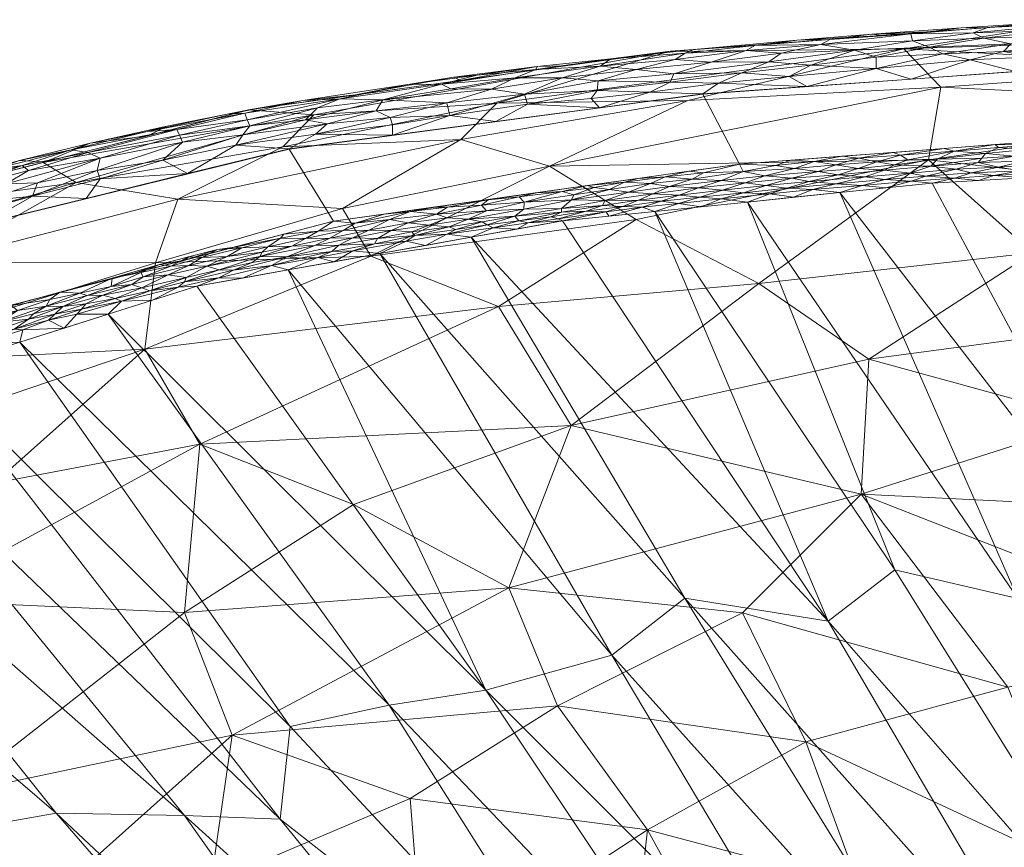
# Model space of a CAD drawing. Header units: millimetres. Extents: x -250 to 250, y 0 to 441.
# Tile 27 of 68: x -182 to -117, y 385 to 439. Entities that reach past the tile are written whole.
import ezdxf

# ---------------------------------------------------------------- set-up
doc = ezdxf.new("R2010")
doc.units = ezdxf.units.MM
doc.layers.add('A-GENM', color=13, linetype='Continuous')

# ---------------------------------------------------------------- blocks, each defined once
blk = doc.blocks.new('MODEL_CCAS0304-1000410R0 - MODEL_CCAS0304-1000410R0-442511-Preview')
at = {"layer": 'A-GENM', "lineweight": 9}
mesh = blk.add_polyface(dxfattribs=at)
corners = [(247.041, -340.465), (245.155, -170.232), (243.255, 0), (-243.255, 0), (-245.155, -170.232), (-247.041, -340.465), (-244.65, -367.738), (-234.646, -393.214), (-215.309, -412.573), (-190.53, -424.203), (-163.936, -430.701), (-136.798, -434.314), (-109.49, -436.282), (-82.131, -437.287), (-54.756, -437.735), (-27.378, -437.883), (0, -437.899), (27.378, -437.883), (54.756, -437.735), (82.131, -437.286), (109.49, -436.282), (136.798, -434.315), (163.936, -430.701), (190.53, -424.203), (215.309, -412.573), (234.646, -393.214), (244.65, -367.738), (0, -433.448), (-26.897, -433.424), (-53.793, -433.267), (-80.686, -432.8), (-107.562, -431.759), (-134.382, -429.72), (-161.015, -425.962), (-187.046, -419.183), (-211.097, -407.125), (-229.567, -387.571), (-239.116, -362.435), (-241.416, -335.641), (-241.195, -311.845), (-240.963, -288.05), (-240.73, -264.256), (-240.498, -240.461), (-240.266, -216.667), (-240.033, -192.872), (-239.801, -169.078), (-239.568, -145.283), (-236.366, -134.013), (-227.955, -125.859), (-216.627, -122.868), (-144.418, -122.842), (-72.209, -122.842), (0, -122.842), (72.209, -122.842), (144.418, -122.842), (216.627, -122.868), (227.955, -125.859), (236.367, -134.013), (239.568, -145.283), (239.801, -169.078), (240.033, -192.872), (240.266, -216.667), (240.498, -240.461), (240.73, -264.256), (240.963, -288.05), (241.195, -311.845), (241.416, -335.641), (239.116, -362.435), (229.566, -387.571), (211.097, -407.125), (187.046, -419.183), (161.015, -425.962), (134.382, -429.72), (107.562, -431.759), (80.686, -432.8), (53.793, -433.267), (26.897, -433.424)]
mesh.append_faces([[corners[k] for k in face] for face in [(47, 3, 46), (50, 3, 49), (57, 2, 56), (61, 1, 60), (34, 10, 33), (70, 23, 69)]], dxfattribs={"vtx0": -1, "vtx1": -1})
mesh.append_faces([[corners[k] for k in face] for face in [(3, 47, 48), (4, 45, 46, 3), (5, 40, 41, 4), (4, 41, 42), (4, 44, 45), (2, 57, 58), (58, 1, 2), (0, 66, 67, 26), (26, 67, 68, 25), (11, 32, 33, 10), (35, 8, 9), (15, 28, 29, 14), (28, 15, 16, 27), (25, 68, 69), (17, 75, 76, 16), (16, 76, 27), (75, 17, 18)]], dxfattribs={"vtx0": -1, "vtx2": -1})
mesh.append_faces([[corners[k] for k in face] for face in [(5, 38, 39, 40), (2, 53, 54, 55), (1, 58, 59, 60), (1, 61, 62, 63), (0, 64, 65, 66), (69, 23, 24, 25)]], dxfattribs={"vtx0": -1, "vtx3": -1})
mesh.append_faces([[corners[k] for k in face] for face in [(51, 52, 3, 50), (48, 49, 3), (43, 44, 4, 42), (55, 56, 2), (11, 12, 32), (29, 30, 14)]], dxfattribs={"vtx1": -1, "vtx2": -1})
mesh.append_faces([[corners[k] for k in face] for face in [(2, 3, 52, 53), (37, 38, 5, 6), (0, 1, 63, 64), (6, 7, 36, 37), (35, 36, 7, 8), (34, 35, 9, 10), (12, 13, 31, 32), (30, 31, 13, 14), (70, 71, 22, 23), (71, 72, 21, 22), (72, 73, 20, 21), (73, 74, 19, 20), (18, 19, 74, 75)]], dxfattribs={"vtx1": -1, "vtx3": -1})
mesh = blk.add_polyface(dxfattribs=at)
corners = [(237.577, -353.833, -1.267), (213.857, -341.338, -37.133), (237.141, -359.89, -1.226), (214.856, -332.291, -37.804), (238.449, -341.719, -1.349), (215.621, -326.326, -37.482), (238.013, -347.776, -1.308), (200.308, -370.391, -36.946), (225.693, -387.765, -1.039), (204.997, -362.822, -37.719), (170.792, -386.97, -40.301), (179.219, -387.108, -36.201), (154.429, -363.829, -72.466), (208.364, -357.778, -37.098), (213.579, -355.075, -32.519), (186.136, -336.838, -72.466), (186.769, -385.774, -33.436), (203.703, -408.154, -1.014), (198.161, -377.319, -33.329), (221.859, -392.49, -1.023), (191.13, -323.589, -72.466), (164.519, -386.714, -43.165), (187.407, -416.201, -1.05), (193.216, -414.366, -1.036), (231.431, -377.252, -1.098), (157.584, -362.224, -72.466), (188.633, -330.214, -72.466), (214.717, -349.453, -33.4), (235.238, -365.677, -1.183), (182.055, -342.622, -72.466), (216.471, -320.238, -36.572), (238.885, -335.663, -1.39), (238.827, -329.696, -1.394), (163.869, -392.812, -36.553), (181.598, -418.036, -1.065), (198.459, -411.26, -1.025), (189.631, -380.289, -36.822), (160.739, -360.619, -72.466), (208.946, -405.047, -1.003), (214.189, -401.941, -0.992), (233.334, -371.465, -1.14), (177.974, -348.405, -72.466), (229.528, -383.04, -1.055), (172.512, -352.907, -72.466), (167.049, -357.41, -72.466), (218.024, -397.216, -1.008), (175.789, -419.87, -1.08), (157.358, -394.2, -37.106)]
mesh.append_faces([[corners[k] for k in face] for face in [(0, 1, 2), (8, 7, 19), (15, 27, 26), (29, 13, 15), (35, 10, 23), (25, 16, 37), (28, 14, 40), (44, 18, 43), (4, 3, 6), (37, 36, 44), (24, 9, 42)]], dxfattribs={"vtx0": -1, "vtx1": -1})
mesh.append_faces([[corners[k] for k in face] for face in [(3, 4, 5), (7, 8, 9), (10, 11, 12), (13, 14, 15), (16, 11, 17), (18, 19, 7), (1, 3, 20), (9, 24, 13), (0, 3, 1), (16, 25, 11), (1, 27, 2), (27, 1, 26), (14, 28, 27), (13, 29, 9), (21, 23, 10), (10, 35, 11), (36, 37, 16), (16, 38, 36), (14, 13, 40), (7, 9, 41), (44, 36, 18), (18, 7, 43), (36, 45, 18), (22, 21, 33), (15, 14, 27)]], dxfattribs={"vtx0": -1, "vtx1": -1, "vtx2": -1})
mesh.append_faces([[corners[k] for k in face] for face in [(3, 0, 6), (21, 22, 23), (30, 31, 32), (33, 34, 22), (16, 17, 38), (36, 38, 39), (9, 8, 42), (36, 39, 45)]], dxfattribs={"vtx0": -1, "vtx2": -1})
mesh.append_faces([[corners[k] for k in face] for face in [(20, 26, 1), (28, 2, 27), (35, 17, 11), (29, 41, 9), (41, 43, 7), (45, 19, 18), (4, 31, 5), (46, 34, 47), (24, 40, 13)]], dxfattribs={"vtx1": -1, "vtx2": -1})
mesh = blk.add_polyface(dxfattribs=at)
corners = [(126.419, -408.042, -102.292), (98.961, -406.704, -108.513), (101.877, -398.449, -120.501), (130.034, -391.787, -125.101), (111.83, -383.275, -138.603), (126.573, -382.346, -137.231), (140.422, -386.029, -129.676), (131.07, -368.966, -150), (164.07, -355.602, -150), (176.605, -360.81, -138.423), (167.182, -369.649, -136.559), (155.068, -376.44, -135.478), (155.994, -388.075, -122.043), (95.736, -374.639, -150), (107.625, -373.194, -150), (146.327, -394.153, -117.732), (149.511, -401.911, -105.697), (134.189, -400.266, -112.6), (125.91, -416.908, -86.27), (111.233, -412.891, -96.588), (145.435, -412.549, -89.262), (150.19, -420.377, -71.007), (169.79, -411.341, -80.404), (170.787, -400.292, -98.664), (159.704, -407.364, -92.89), (167.67, -392.233, -111.578), (110.017, -419.039, -84.874), (169.058, -382.52, -122.527), (153.348, -360.892, -150), (142.625, -366.182, -150), (116.798, -395.389, -122.792), (119.514, -371.75, -150)]
mesh.append_faces([[corners[k] for k in face] for face in [(28, 11, 29), (31, 4, 14)]], dxfattribs={"vtx0": -1, "vtx1": -1})
mesh.append_faces([[corners[k] for k in face] for face in [(0, 1, 2), (3, 4, 5), (6, 5, 7), (8, 9, 10), (6, 11, 12), (15, 16, 17), (18, 19, 0), (20, 18, 0), (21, 20, 22), (17, 3, 15), (20, 0, 16), (19, 1, 0), (23, 22, 24), (24, 16, 23), (16, 15, 25), (18, 26, 19), (11, 10, 27), (11, 28, 10), (12, 11, 27), (15, 3, 6), (25, 12, 27), (15, 6, 12), (16, 25, 23), (25, 15, 12), (16, 0, 17), (0, 30, 17), (30, 4, 3), (5, 4, 31), (4, 30, 2), (5, 6, 3), (29, 11, 6), (17, 30, 3), (0, 2, 30), (22, 20, 24), (16, 24, 20)]], dxfattribs={"vtx0": -1, "vtx1": -1, "vtx2": -1})
mesh.append_faces([[corners[k] for k in face] for face in [(4, 13, 14), (5, 31, 7)]], dxfattribs={"vtx0": -1, "vtx2": -1})
mesh.append_faces([[corners[k] for k in face] for face in [(28, 8, 10), (7, 29, 6)]], dxfattribs={"vtx1": -1, "vtx2": -1})
mesh = blk.add_polyface(dxfattribs=at)
corners = [(94.976, -402.473, -36.917), (109.598, -429.162, -1.167), (101.427, -402.33, -36.633), (142.76, -397.477, -36.996), (163.984, -422.775, -1.104), (151.035, -395.194, -37.746), (124.208, -403.078, -33.263), (116.143, -401.198, -36.667), (133.878, -427.225, -1.148), (84.919, -375.592, -72.466), (107.092, -401.022, -37.834), (121.76, -428.465, -1.16), (127.819, -427.846, -1.154), (157.358, -394.2, -37.106), (134.06, -369.746, -72.466), (175.789, -419.87, -1.08), (106.091, -373.988, -72.466), (102.568, -374.333, -72.466), (137.982, -401.219, -33.366), (157.988, -423.845, -1.115), (91.983, -375.135, -72.466), (115.679, -428.814, -1.163), (92.178, -407.911, -30.028), (103.518, -429.511, -1.17), (77.847, -375.885, -72.466), (99.046, -374.678, -72.466), (128.587, -399.715, -36.862), (139.937, -426.606, -1.141), (97.437, -429.859, -1.174), (91.349, -430.042, -1.175), (84.02, -400.163, -40.558), (78.873, -403.809, -36.035), (85.261, -430.225, -1.177), (140.977, -368.241, -72.466), (145.996, -425.985, -1.135), (163.869, -392.812, -36.553), (164.519, -386.714, -43.165), (147.703, -366.035, -72.466), (181.598, -418.036, -1.065), (127.143, -371.251, -72.466), (170.792, -386.97, -40.301), (154.429, -363.829, -72.466), (169.98, -421.705, -1.094), (120.139, -372.274, -72.466), (113.135, -373.298, -72.466), (151.992, -424.915, -1.125), (157.584, -362.224, -72.466), (179.219, -387.108, -36.201)]
mesh.append_faces([[corners[k] for k in face] for face in [(4, 3, 19), (9, 2, 20), (14, 13, 33), (33, 36, 37), (37, 40, 41), (44, 18, 43), (16, 26, 44), (15, 5, 42)]], dxfattribs={"vtx0": -1, "vtx1": -1})
mesh.append_faces([[corners[k] for k in face] for face in [(0, 1, 2), (3, 4, 5), (6, 7, 8), (0, 2, 9), (13, 14, 5), (5, 15, 13), (18, 19, 3), (10, 20, 2), (21, 10, 2), (22, 23, 0), (16, 7, 6), (12, 7, 10), (10, 7, 25), (26, 16, 6), (6, 27, 26), (35, 33, 13), (35, 13, 38), (33, 35, 36), (3, 5, 39), (44, 26, 18), (18, 3, 43), (26, 45, 18), (36, 40, 37), (24, 22, 0), (28, 22, 30)]], dxfattribs={"vtx0": -1, "vtx1": -1, "vtx2": -1})
mesh.append_faces([[corners[k] for k in face] for face in [(10, 11, 12), (7, 16, 17), (7, 12, 8), (10, 21, 11), (0, 9, 24), (6, 8, 27), (31, 32, 29), (26, 27, 34), (5, 4, 42), (2, 1, 21), (26, 34, 45)]], dxfattribs={"vtx0": -1, "vtx2": -1})
mesh.append_faces([[corners[k] for k in face] for face in [(23, 1, 0), (25, 20, 10), (17, 25, 7), (28, 23, 22), (29, 28, 30), (14, 39, 5), (39, 43, 3), (46, 41, 47), (45, 19, 18)]], dxfattribs={"vtx1": -1, "vtx2": -1})
mesh = blk.add_polyface(dxfattribs=at)
corners = [(186.038, -388.353, -105.015), (188.625, -401.1, -85.154), (170.787, -400.292, -98.664), (172.698, -423.242, -49.559), (187.162, -423.272, -33.869), (171.22, -427.406, -35.84), (210.117, -416.893, -16.978), (195.14, -423.525, -19.218), (202.67, -417.35, -31.75), (169.79, -411.341, -80.404), (183.283, -408.771, -76.033), (193.537, -426.364, -3.283), (177.905, -428.519, -22.137), (189.518, -412.099, -63.647), (194.25, -416.519, -47.251), (173.385, -417.57, -64.602), (195.389, -404.43, -73.228), (209.695, -405.644, -52.788), (211.713, -409.075, -40.979), (167.67, -392.233, -111.578), (181.042, -380.26, -117.779), (195.299, -381.582, -105.141), (199.307, -390.49, -90.762), (205.194, -377.564, -99.354), (212.422, -384.532, -82.983), (206.141, -398.466, -71.414), (205.969, -420.241, -3.327), (164.335, -430.848, -26.488), (169.058, -382.52, -122.527), (180.066, -429.818, -3.243), (162.312, -432.949, -14.959), (167.182, -369.649, -136.559), (185.371, -370.245, -124.384)]
mesh.append_faces([[corners[k] for k in face] for face in [(0, 1, 2), (3, 4, 5), (6, 7, 8), (2, 1, 9), (9, 1, 10), (7, 11, 12), (13, 14, 15), (7, 4, 8), (8, 4, 14), (10, 1, 16), (17, 18, 14), (2, 19, 0), (0, 19, 20), (0, 21, 22), (22, 23, 24), (16, 17, 13), (25, 16, 22), (25, 22, 24), (0, 22, 1), (7, 12, 4), (7, 6, 26), (5, 4, 12), (3, 15, 14), (3, 14, 4), (17, 14, 13), (14, 18, 8), (27, 5, 12), (22, 21, 23), (21, 0, 20), (19, 28, 20), (29, 30, 12), (10, 15, 9), (1, 22, 16), (15, 10, 13), (17, 16, 25), (13, 10, 16), (31, 20, 28), (21, 20, 32)]], dxfattribs={"vtx0": -1, "vtx1": -1, "vtx2": -1})
mesh.append_faces([[corners[k] for k in face] for face in [(7, 26, 11), (12, 11, 29)]], dxfattribs={"vtx0": -1, "vtx2": -1})
mesh = blk.add_polyface(dxfattribs=at)
corners = [(95.628, -438.242, -22.83), (102.088, -436.114, -34.441), (123.616, -437.28, -17.909), (162.312, -432.949, -14.959), (139.023, -437.111, -3.149), (150.305, -433.707, -23.502), (164.335, -430.848, -26.488), (158.573, -423.673, -58.227), (146.849, -429.59, -45.621), (141.172, -426.083, -59.792), (111.266, -439.193, -3.121), (137.784, -433.885, -31.809), (152.676, -431.341, -34.557), (171.22, -427.406, -35.84), (121.19, -434.774, -35.282), (121.988, -430.002, -54.188), (133.128, -421.888, -73.548), (125.91, -416.908, -86.27), (115.159, -423.886, -73.061), (173.385, -417.57, -64.602), (172.698, -423.242, -49.559), (145.435, -412.549, -89.262), (150.19, -420.377, -71.007), (97.315, -433.584, -46.853), (166.595, -433.273, -3.202), (180.066, -429.818, -3.243), (160.439, -426.808, -47.2), (110.017, -419.039, -84.874), (84.673, -424.505, -75.545), (177.905, -428.519, -22.137), (169.79, -411.341, -80.404), (100.013, -427.505, -66.19)]
mesh.append_faces([[corners[k] for k in face] for face in [(24, 3, 25), (4, 3, 24)]], dxfattribs={"vtx0": -1, "vtx1": -1})
mesh.append_faces([[corners[k] for k in face] for face in [(0, 1, 2), (3, 4, 5), (4, 2, 5), (6, 3, 5), (7, 8, 9), (11, 8, 12), (12, 13, 6), (14, 15, 8), (16, 9, 15), (0, 2, 10), (2, 14, 11), (17, 16, 18), (19, 20, 7), (16, 21, 22), (15, 14, 23), (15, 18, 16), (1, 23, 14), (7, 26, 8), (27, 17, 18), (28, 27, 18), (12, 6, 5), (29, 3, 6), (11, 12, 5), (12, 8, 26), (2, 11, 5), (8, 11, 14), (21, 16, 17), (16, 22, 9), (7, 9, 22), (15, 9, 8), (19, 22, 30), (7, 20, 26), (22, 19, 7), (20, 13, 26), (12, 26, 13), (18, 15, 31), (23, 31, 15), (2, 1, 14)]], dxfattribs={"vtx0": -1, "vtx1": -1, "vtx2": -1})
mesh.append_faces([[corners[k] for k in face] for face in [(2, 4, 10)]], dxfattribs={"vtx0": -1, "vtx2": -1})
mesh = blk.add_polyface(dxfattribs=at)
corners = [(181.962, -418.89, -0.666), (183.626, -418.626, -0.481), (185.032, -417.886, -0.667), (177.863, -419.872, -0.875), (179.717, -419.477, -0.746), (178.693, -418.953, -1.072), (185.287, -418.818, -0.145), (185.833, -418.222, -0.299), (182.881, -419.34, -0.241), (182.147, -420.427, -0.022), (179.622, -420.83, -0.086), (178.973, -421.32, -0.03), (180.691, -419.896, -0.295), (181.032, -419.532, -0.429), (178.775, -420.362, -0.344), (188.113, -417.702, -0.184), (186.146, -417.786, -0.474), (186.42, -417.193, -0.844), (187.448, -417.079, -0.637), (184.362, -417.889, -0.853), (179.291, -419.872, -0.544), (177.649, -421.238, -0.127), (185.294, -419.253, -0.044), (181.74, -420.111, -0.105), (180.538, -420.878), (176.158, -421.116, -0.334), (177.264, -420.555, -0.477), (177.538, -420.204, -0.668), (179.86, -420.393, -0.194), (177.178, -421.085, -0.223), (183.792, -420.03), (187.046, -419.183), (177.285, -421.725), (187.399, -418.315, -0.084), (181.404, -418.837, -0.859), (175.789, -419.87, -1.079), (184.502, -417.118, -1.058), (181.598, -418.036, -1.065), (188.306, -417.229, -0.353), (187.407, -416.201, -1.05)]
mesh.append_faces([[corners[k] for k in face] for face in [(5, 34, 37), (36, 17, 39), (37, 19, 36)]], dxfattribs={"vtx0": -1, "vtx1": -1})
mesh.append_faces([[corners[k] for k in face] for face in [(0, 1, 2), (3, 4, 5), (6, 7, 8), (9, 10, 11), (12, 13, 14), (15, 7, 6), (16, 2, 1), (17, 2, 18), (17, 19, 2), (13, 0, 20), (21, 11, 10), (9, 22, 23), (24, 9, 11), (25, 14, 26), (27, 26, 20), (21, 28, 29), (22, 9, 30), (9, 23, 10), (21, 10, 28), (8, 28, 23), (28, 12, 14), (28, 14, 29), (20, 26, 14), (6, 23, 22), (8, 7, 1), (23, 6, 8), (33, 6, 22), (20, 14, 13), (13, 1, 0), (20, 0, 4), (19, 0, 2), (20, 4, 27), (0, 34, 4), (34, 5, 4), (4, 3, 27), (36, 19, 17), (34, 19, 37), (8, 1, 13), (16, 1, 7), (38, 16, 7), (18, 2, 16), (0, 19, 34), (28, 10, 23), (28, 8, 12), (8, 13, 12)]], dxfattribs={"vtx0": -1, "vtx1": -1, "vtx2": -1})
mesh.append_faces([[corners[k] for k in face] for face in [(9, 24, 30), (22, 30, 31)]], dxfattribs={"vtx0": -1, "vtx2": -1})
mesh.append_faces([[corners[k] for k in face] for face in [(32, 24, 11), (5, 35, 3)]], dxfattribs={"vtx1": -1, "vtx2": -1})
mesh = blk.add_polyface(dxfattribs=at)
corners = [(171.199, -421.645, -0.851), (169.98, -421.705, -1.094), (168.547, -422.257, -0.86), (177.178, -421.085, -0.223), (174.251, -421.806, -0.249), (175.595, -421.693, -0.159), (173.593, -421.604, -0.435), (171.859, -422.446, -0.233), (173.058, -421.397, -0.67), (175.337, -420.9, -0.598), (174.922, -420.718, -0.838), (176.158, -421.116, -0.334), (170.691, -422.283, -0.457), (169.32, -423.025, -0.242), (172.884, -420.788, -1.087), (167.992, -423.656, -0.126), (170.508, -423.058, -0.132), (172.442, -423.127, -0.022), (170.777, -423.42), (174.031, -422.572), (170.54, -423.626, -0.017), (169.659, -423.585, -0.053), (168.631, -424.106, -0.013), (178.973, -421.32, -0.03), (177.649, -421.238, -0.127), (175.534, -422.229, -0.036), (171.689, -423.027, -0.069), (177.285, -421.725), (173.664, -422.601, -0.056), (168.521, -422.779, -0.462), (173.512, -422.307, -0.137), (170.791, -421.986, -0.644), (177.264, -420.555, -0.477), (178.775, -420.362, -0.344), (177.538, -420.204, -0.668), (177.863, -419.872, -0.875), (175.789, -419.87, -1.079), (167.523, -424.267)]
mesh.append_faces([[corners[k] for k in face] for face in [(27, 25, 19), (1, 0, 14), (18, 22, 37)]], dxfattribs={"vtx0": -1, "vtx1": -1})
mesh.append_faces([[corners[k] for k in face] for face in [(0, 1, 2), (3, 4, 5), (6, 7, 4), (8, 9, 10), (11, 4, 3), (12, 13, 7), (0, 10, 14), (15, 16, 13), (11, 9, 6), (16, 7, 13), (20, 21, 22), (23, 24, 25), (5, 25, 24), (26, 20, 17), (25, 27, 23), (16, 21, 26), (19, 25, 17), (17, 28, 26), (12, 29, 13), (16, 15, 21), (21, 20, 26), (7, 16, 30), (30, 4, 7), (6, 12, 7), (8, 0, 31), (5, 4, 30), (4, 11, 6), (11, 32, 9), (8, 12, 6), (5, 30, 28), (5, 24, 3), (33, 11, 3), (32, 34, 9), (35, 10, 34), (6, 9, 8), (34, 10, 9), (10, 35, 36), (12, 8, 31), (0, 8, 10), (2, 31, 0), (28, 17, 25), (30, 16, 26), (5, 28, 25), (30, 26, 28), (22, 18, 20), (18, 17, 20), (31, 29, 12)]], dxfattribs={"vtx0": -1, "vtx1": -1, "vtx2": -1})
mesh.append_faces([[corners[k] for k in face] for face in [(17, 18, 19), (10, 36, 14)]], dxfattribs={"vtx0": -1, "vtx2": -1})
mesh = blk.add_polyface(dxfattribs=at)
corners = [(165.078, -423.072, -0.804), (164.072, -423.631, -0.528), (167.589, -422.75, -0.624), (165.321, -424.289, -0.11), (167.031, -424.217, -0.046), (167.992, -423.656, -0.126), (165.706, -423.947, -0.193), (165.845, -423.66, -0.301), (163.753, -424.337, -0.198), (166.345, -423.258, -0.462), (168.547, -422.257, -0.86), (162.846, -424.833, -0.099), (161.265, -424.866, -0.183), (161.125, -423.977, -0.704), (160.679, -424.405, -0.458), (158.712, -425.388, -0.165), (159.751, -424.875, -0.296), (162.03, -425.315, -0.034), (160.382, -425.363, -0.085), (159.606, -425.83, -0.026), (164.269, -425.114), (164.506, -424.859, -0.029), (162.25, -424.364, -0.314), (158.326, -424.479, -0.716), (162.044, -423.585, -0.899), (163.984, -422.775, -1.104), (168.631, -424.106, -0.013), (169.659, -423.585, -0.053), (167.523, -424.267), (161.015, -425.962), (160.986, -423.31, -1.109), (159.76, -424.015, -0.902), (169.32, -423.025, -0.242), (168.521, -422.779, -0.462), (163.186, -423.545, -0.729), (166.982, -422.24, -1.099), (169.98, -421.705, -1.094), (170.791, -421.986, -0.644)]
mesh.append_faces([[corners[k] for k in face] for face in [(28, 21, 20), (20, 17, 29), (35, 10, 36)]], dxfattribs={"vtx0": -1, "vtx1": -1})
mesh.append_faces([[corners[k] for k in face] for face in [(0, 1, 2), (3, 4, 5), (6, 7, 8), (9, 1, 7), (10, 0, 2), (11, 8, 12), (13, 14, 1), (15, 12, 16), (17, 18, 19), (20, 21, 17), (3, 21, 4), (3, 11, 21), (12, 15, 18), (11, 12, 18), (16, 12, 22), (14, 16, 22), (1, 14, 22), (23, 14, 13), (7, 1, 22), (24, 0, 25), (7, 22, 8), (11, 18, 17), (8, 11, 3), (11, 17, 21), (26, 27, 4), (8, 3, 6), (12, 8, 22), (29, 17, 19), (24, 30, 31), (28, 4, 21), (5, 4, 27), (6, 32, 7), (33, 2, 9), (24, 31, 13), (24, 34, 0), (24, 13, 34), (0, 10, 35), (10, 2, 37), (13, 1, 34), (1, 0, 34), (4, 28, 26), (33, 37, 2), (7, 32, 33), (2, 1, 9), (33, 9, 7), (3, 5, 6), (32, 6, 5)]], dxfattribs={"vtx0": -1, "vtx1": -1, "vtx2": -1})
mesh.append_faces([[corners[k] for k in face] for face in [(25, 30, 24), (35, 25, 0)]], dxfattribs={"vtx1": -1, "vtx2": -1})
mesh = blk.add_polyface(dxfattribs=at)
corners = [(158.126, -424.834, -0.481), (155.678, -425.031, -0.641), (155.876, -425.265, -0.455), (157.241, -425.357, -0.281), (159.751, -424.875, -0.296), (153.583, -425.128, -0.853), (156.26, -424.66, -0.878), (151.319, -427.019, -0.057), (154.263, -426.42, -0.087), (150.986, -426.64, -0.172), (159.76, -424.015, -0.902), (158.326, -424.479, -0.716), (152.189, -426.101, -0.321), (153.57, -426.183, -0.192), (154.747, -425.698, -0.319), (157.988, -423.845, -1.115), (154.99, -424.38, -1.12), (156.124, -425.862, -0.158), (157.351, -426.08, -0.049), (160.382, -425.363, -0.085), (158.712, -425.388, -0.165), (153.435, -425.593, -0.501), (151.263, -425.938, -0.496), (151.992, -424.915, -1.125), (150.557, -425.532, -0.916), (153.552, -426.895, -0.022), (151.028, -427.371), (154.357, -426.901), (155.959, -426.599, -0.012), (160.679, -424.405, -0.458), (153.003, -425.428, -0.671), (159.606, -425.83, -0.026), (161.015, -425.962), (157.686, -426.431), (150.94, -425.739, -0.677), (161.125, -423.977, -0.704), (160.986, -423.31, -1.109), (150.871, -427.374, -0.015), (149.116, -426.294, -0.471)]
mesh.append_faces([[corners[k] for k in face] for face in [(32, 31, 33), (23, 5, 16), (15, 10, 36)]], dxfattribs={"vtx0": -1, "vtx1": -1})
mesh.append_faces([[corners[k] for k in face] for face in [(0, 1, 2), (0, 3, 4), (5, 1, 6), (7, 8, 9), (10, 6, 11), (0, 11, 1), (12, 13, 14), (9, 13, 12), (14, 17, 3), (18, 19, 20), (12, 14, 21), (21, 22, 12), (5, 23, 24), (13, 9, 8), (25, 8, 7), (17, 13, 8), (13, 17, 14), (18, 17, 8), (20, 3, 17), (28, 8, 25), (8, 28, 18), (18, 20, 17), (4, 29, 0), (20, 4, 3), (0, 29, 11), (2, 3, 0), (14, 2, 21), (30, 1, 5), (31, 19, 18), (28, 31, 18), (11, 6, 1), (30, 34, 22), (10, 11, 35), (5, 6, 16), (10, 15, 6), (25, 7, 37), (25, 27, 28), (31, 28, 33), (5, 24, 34), (25, 37, 26), (21, 2, 1), (3, 2, 14), (12, 22, 38), (30, 22, 21), (1, 30, 21), (5, 34, 30)]], dxfattribs={"vtx0": -1, "vtx1": -1, "vtx2": -1})
mesh.append_faces([[corners[k] for k in face] for face in [(6, 15, 16), (25, 26, 27)]], dxfattribs={"vtx0": -1, "vtx2": -1})
mesh.append_faces([[corners[k] for k in face] for face in [(27, 33, 28)]], dxfattribs={"vtx1": -1, "vtx2": -1})
mesh = blk.add_polyface(dxfattribs=at)
corners = [(145.996, -425.985, -1.135), (142.966, -426.295, -1.138), (143.132, -426.581, -0.888), (147.698, -427.841), (151.028, -427.371), (150.871, -427.374, -0.015), (146.059, -426.558, -0.582), (149.116, -426.294, -0.471), (148.865, -425.996, -0.716), (152.189, -426.101, -0.321), (148.543, -426.761, -0.265), (150.986, -426.64, -0.172), (145.404, -427.361, -0.196), (146.073, -426.796, -0.424), (143.918, -428.184, -0.033), (144.369, -428.311), (146.014, -427.916, -0.032), (143.376, -427.009, -0.512), (141.021, -427.348, -0.479), (143.192, -427.325, -0.338), (148.523, -427.223, -0.104), (148.847, -427.568, -0.026), (151.319, -427.019, -0.057), (142.91, -428.055, -0.083), (141.677, -427.872, -0.182), (144.459, -426.628, -0.691), (142.058, -426.942, -0.683), (150.557, -425.532, -0.916), (148.263, -425.872, -0.91), (141.941, -428.523, -0.021), (141.04, -428.781), (145.255, -427.703, -0.095), (150.94, -425.739, -0.677), (146.29, -426.124, -0.932), (146.769, -426.255, -0.746), (140.767, -426.886, -0.873), (151.263, -425.938, -0.496), (148.994, -425.45, -1.13), (151.992, -424.915, -1.125)]
mesh.append_faces([[corners[k] for k in face] for face in [(37, 27, 38), (0, 28, 37)]], dxfattribs={"vtx0": -1, "vtx1": -1})
mesh.append_faces([[corners[k] for k in face] for face in [(6, 7, 8), (9, 10, 11), (12, 10, 13), (14, 15, 16), (17, 18, 19), (20, 21, 22), (23, 12, 24), (17, 25, 26), (8, 27, 28), (10, 7, 13), (31, 20, 12), (29, 14, 23), (14, 31, 23), (10, 12, 20), (19, 12, 13), (12, 19, 24), (18, 17, 26), (11, 10, 20), (9, 7, 10), (8, 7, 32), (28, 33, 34), (19, 13, 17), (25, 6, 34), (6, 17, 13), (25, 2, 26), (25, 34, 33), (35, 2, 1), (22, 11, 20), (20, 16, 21), (5, 22, 21), (16, 3, 21), (7, 36, 32), (33, 28, 0), (28, 27, 37), (8, 28, 34), (8, 34, 6), (27, 8, 32), (0, 2, 33), (25, 33, 2), (17, 6, 25), (7, 6, 13), (15, 14, 29), (31, 14, 16), (20, 31, 16), (12, 23, 31), (3, 5, 21)]], dxfattribs={"vtx0": -1, "vtx1": -1, "vtx2": -1})
mesh.append_faces([[corners[k] for k in face] for face in [(29, 30, 15)]], dxfattribs={"vtx0": -1, "vtx2": -1})
mesh.append_faces([[corners[k] for k in face] for face in [(0, 1, 2), (3, 4, 5), (15, 3, 16)]], dxfattribs={"vtx1": -1, "vtx2": -1})
mesh = blk.add_polyface(dxfattribs=at)
corners = [(172.205, -429.971, -0.122), (170.916, -431.156, -0.561), (176.513, -429.297, -0.22), (171.286, -431.98, -1.552), (166.843, -433.051, -1.978), (173.249, -431.847, -2.237), (166.96, -431.64, -0.377), (176.331, -428.745, -0.051), (177.134, -430.488, -1.24), (181.016, -429.298, -0.964), (176.332, -430.114, -0.665), (167.994, -432.99, -2.611), (171.95, -432.212, -2.734), (178.227, -430.658, -2.056), (176.989, -431.094, -2.708), (181.604, -429.952, -2.69), (182.488, -428.416, -0.547), (185.623, -428.093, -1.018), (181.428, -429.62, -1.538), (166.517, -432.222, -0.717), (185.757, -428.497, -1.65), (180.439, -428.494, -0.288), (183.989, -427.295, -0.186), (183.378, -429.363, -2.129), (171.113, -431.624, -1.007), (166.687, -432.617, -1.155), (180.751, -427.61, -0.043), (170.587, -429.091), (163.938, -430.713), (167.424, -430.965, -0.131), (177.237, -427.469), (183.887, -425.847), (186.152, -426.135, -0.046), (163.029, -433.885, -2.573), (179.928, -429.855, -3.242), (173.194, -431.577, -3.221), (166.46, -433.298, -3.201), (185.581, -428.854, -2.593), (186.662, -428.134, -3.263)]
mesh.append_faces([[corners[k] for k in face] for face in [(30, 26, 31), (34, 14, 35), (38, 15, 34)]], dxfattribs={"vtx0": -1, "vtx1": -1})
mesh.append_faces([[corners[k] for k in face] for face in [(0, 1, 2), (3, 4, 5), (1, 0, 6), (7, 0, 2), (8, 9, 10), (5, 11, 12), (13, 14, 15), (16, 9, 17), (17, 9, 18), (1, 6, 19), (17, 18, 20), (21, 16, 22), (13, 23, 18), (1, 24, 10), (24, 25, 3), (2, 21, 26), (26, 7, 2), (25, 4, 3), (26, 30, 7), (32, 26, 22), (11, 4, 33), (0, 27, 29), (27, 0, 7), (0, 29, 6), (13, 3, 5), (24, 1, 19), (5, 4, 11), (3, 8, 24), (10, 24, 8), (16, 21, 10), (18, 9, 8), (16, 10, 9), (2, 1, 10), (8, 3, 13), (18, 23, 20), (8, 13, 18), (14, 13, 5), (14, 5, 12), (15, 14, 34), (37, 23, 15), (13, 15, 23), (26, 21, 22), (10, 21, 2), (19, 25, 24), (26, 32, 31), (36, 12, 11), (14, 12, 35)]], dxfattribs={"vtx0": -1, "vtx1": -1, "vtx2": -1})
mesh.append_faces([[corners[k] for k in face] for face in [(27, 28, 29), (30, 27, 7), (36, 35, 12)]], dxfattribs={"vtx1": -1, "vtx2": -1})
mesh = blk.add_polyface(dxfattribs=at)
corners = [(134.128, -427.833, -0.683), (135.51, -428.005, -0.457), (136.983, -427.542, -0.673), (135.6, -427.44, -0.9), (140.079, -427.769, -0.305), (137.073, -428.169, -0.277), (138.988, -428.241, -0.164), (141.677, -427.872, -0.182), (138.354, -427.681, -0.465), (143.132, -426.581, -0.888), (140.767, -426.886, -0.873), (142.058, -426.942, -0.683), (131.291, -428.147, -0.656), (132.661, -428.307, -0.45), (132.41, -427.765, -0.901), (137.491, -428.738, -0.072), (135.574, -428.65, -0.152), (134.159, -429.233, -0.044), (139.278, -428.89, -0.015), (136.762, -429.149, -0.018), (140.219, -428.433, -0.071), (142.91, -428.055, -0.083), (141.021, -427.348, -0.479), (139.534, -427.28, -0.653), (134.02, -428.489, -0.278), (138.399, -427.136, -0.898), (136.907, -426.915, -1.144), (133.878, -427.225, -1.148), (139.937, -426.605, -1.141), (132.721, -428.954, -0.148), (141.941, -428.523, -0.021), (130.97, -428.786, -0.28), (130.786, -429.425, -0.071), (137.711, -429.251), (134.382, -429.72), (141.04, -428.781), (143.192, -427.325, -0.338), (132.042, -429.635, -0.017), (142.966, -426.295, -1.138)]
mesh.append_faces([[corners[k] for k in face] for face in [(27, 3, 26), (35, 18, 33)]], dxfattribs={"vtx0": -1, "vtx1": -1})
mesh.append_faces([[corners[k] for k in face] for face in [(0, 1, 2), (3, 0, 2), (4, 5, 6), (4, 6, 7), (4, 8, 5), (9, 10, 11), (0, 12, 13), (14, 0, 3), (15, 6, 16), (17, 15, 16), (18, 15, 19), (20, 21, 7), (8, 22, 23), (0, 14, 12), (1, 13, 24), (25, 26, 3), (5, 1, 24), (8, 2, 1), (16, 5, 24), (5, 16, 6), (3, 27, 14), (25, 3, 2), (25, 2, 23), (0, 13, 1), (5, 8, 1), (22, 8, 4), (24, 29, 16), (16, 29, 17), (18, 30, 20), (31, 29, 24), (17, 29, 32), (20, 6, 15), (6, 20, 7), (33, 18, 19), (30, 21, 20), (18, 35, 30), (15, 18, 20), (36, 4, 7), (36, 22, 4), (23, 22, 11), (23, 11, 10), (8, 23, 2), (15, 17, 19), (34, 19, 17), (17, 37, 34), (28, 25, 10), (23, 10, 25)]], dxfattribs={"vtx0": -1, "vtx1": -1, "vtx2": -1})
mesh.append_faces([[corners[k] for k in face] for face in [(19, 34, 33), (10, 38, 28)]], dxfattribs={"vtx0": -1, "vtx2": -1})
mesh.append_faces([[corners[k] for k in face] for face in [(28, 26, 25)]], dxfattribs={"vtx1": -1, "vtx2": -1})
mesh = blk.add_polyface(dxfattribs=at)
corners = [(129.814, -428.565, -0.458), (126.171, -428.886, -0.46), (127.93, -429.023, -0.299), (128.068, -428.422, -0.674), (124.839, -428.699, -0.674), (130.97, -428.786, -0.28), (134.02, -428.489, -0.278), (132.661, -428.307, -0.45), (123.224, -429.126, -0.461), (124.889, -429.316, -0.284), (130.786, -429.425, -0.071), (129.237, -429.241, -0.163), (128.084, -429.676, -0.071), (126.337, -428.32, -0.904), (123.142, -428.59, -0.896), (131.291, -428.147, -0.656), (132.41, -427.765, -0.901), (129.59, -428.039, -0.895), (123.838, -430.31, -0.023), (120.972, -430.74), (124.324, -430.485), (132.721, -428.954, -0.148), (132.042, -429.635, -0.017), (129.494, -429.878, -0.017), (131.029, -429.975), (121.835, -429.574, -0.277), (122.182, -428.923, -0.664), (126.619, -429.435, -0.176), (133.878, -427.225, -1.148), (130.848, -427.536, -1.151), (127.819, -427.846, -1.154), (126.562, -430.114, -0.02), (127.677, -430.23), (124.216, -429.679, -0.161), (125.387, -429.875, -0.078), (124.789, -428.156, -1.157), (121.76, -428.466, -1.16), (123.345, -430.001, -0.088), (134.382, -429.72), (134.159, -429.233, -0.044)]
mesh.append_faces([[corners[k] for k in face] for face in [(30, 17, 29), (35, 13, 30), (38, 22, 24)]], dxfattribs={"vtx0": -1, "vtx1": -1})
mesh.append_faces([[corners[k] for k in face] for face in [(0, 1, 2), (3, 4, 1), (5, 6, 7), (1, 8, 9), (10, 11, 12), (13, 14, 4), (0, 7, 15), (16, 17, 15), (21, 11, 10), (22, 23, 24), (9, 2, 1), (8, 25, 9), (4, 14, 26), (2, 27, 11), (0, 3, 1), (8, 1, 4), (3, 17, 13), (17, 30, 13), (20, 31, 18), (33, 34, 27), (17, 16, 29), (15, 17, 3), (7, 0, 5), (11, 5, 2), (5, 11, 21), (3, 0, 15), (2, 5, 0), (23, 22, 10), (8, 4, 26), (14, 13, 35), (3, 13, 4), (27, 2, 9), (11, 27, 12), (34, 31, 12), (23, 10, 12), (31, 23, 12), (31, 34, 18), (23, 31, 32), (37, 34, 33), (33, 27, 9), (12, 27, 34), (10, 22, 39), (25, 33, 9), (18, 34, 37)]], dxfattribs={"vtx0": -1, "vtx1": -1, "vtx2": -1})
mesh.append_faces([[corners[k] for k in face] for face in [(18, 19, 20), (16, 28, 29), (31, 20, 32)]], dxfattribs={"vtx0": -1, "vtx2": -1})
mesh.append_faces([[corners[k] for k in face] for face in [(35, 36, 14), (32, 24, 23)]], dxfattribs={"vtx1": -1, "vtx2": -1})
mesh = blk.add_polyface(dxfattribs=at)
corners = [(115.967, -429.273, -0.745), (112.677, -429.543, -0.695), (114.741, -429.668, -0.504), (120.259, -428.794, -0.913), (123.142, -428.59, -0.896), (121.76, -428.466, -1.16), (123.224, -429.126, -0.461), (122.182, -428.923, -0.664), (120.182, -429.393, -0.44), (115.755, -429.909, -0.324), (116.378, -430.241, -0.167), (118.741, -429.815, -0.271), (115.679, -428.814, -1.163), (112.639, -428.988, -1.165), (113.739, -429.234, -0.92), (117.416, -429.517, -0.486), (117.719, -428.969, -0.921), (119.204, -429.142, -0.667), (118.263, -430.415, -0.079), (120.303, -430.56, -0.026), (121.422, -430.046, -0.115), (117.4, -430.807, -0.021), (113.141, -430.664, -0.102), (115.599, -430.674, -0.062), (113.436, -431.04, -0.024), (117.619, -430.995), (115.408, -430.961, -0.019), (112.536, -430.307, -0.235), (121.835, -429.574, -0.277), (118.495, -430.112, -0.161), (124.216, -429.679, -0.161), (112.265, -429.945, -0.427), (118.72, -428.64, -1.162), (115.726, -429.088, -0.938), (120.972, -430.74), (123.345, -430.001, -0.088), (123.838, -430.31, -0.023), (114.267, -431.25)]
mesh.append_faces([[corners[k] for k in face] for face in [(12, 16, 32), (25, 26, 37)]], dxfattribs={"vtx0": -1, "vtx1": -1})
mesh.append_faces([[corners[k] for k in face] for face in [(0, 1, 2), (3, 4, 5), (6, 7, 8), (9, 10, 11), (11, 8, 15), (3, 16, 17), (18, 19, 20), (9, 11, 15), (18, 21, 19), (22, 23, 10), (22, 24, 23), (25, 21, 26), (2, 9, 15), (27, 22, 10), (21, 18, 23), (25, 19, 21), (26, 21, 23), (10, 23, 18), (28, 29, 20), (10, 9, 27), (18, 29, 10), (8, 11, 28), (6, 8, 28), (8, 17, 15), (30, 28, 20), (0, 15, 17), (9, 2, 31), (14, 0, 33), (0, 2, 15), (23, 24, 26), (28, 11, 29), (35, 19, 36), (16, 3, 32), (7, 3, 17), (34, 36, 19), (35, 30, 20), (3, 7, 4), (8, 7, 17), (17, 16, 0), (1, 0, 14), (0, 16, 33), (19, 35, 20), (20, 29, 18), (11, 10, 29), (24, 37, 26), (16, 12, 33), (12, 14, 33)]], dxfattribs={"vtx0": -1, "vtx1": -1, "vtx2": -1})
mesh.append_faces([[corners[k] for k in face] for face in [(3, 5, 32), (19, 25, 34)]], dxfattribs={"vtx0": -1, "vtx2": -1})
mesh.append_faces([[corners[k] for k in face] for face in [(12, 13, 14)]], dxfattribs={"vtx1": -1, "vtx2": -1})
mesh = blk.add_polyface(dxfattribs=at)
corners = [(153.946, -434.959, -1.567), (147.753, -435.918, -1.872), (151.591, -435.547, -2.225), (157.153, -431.615), (150.368, -432.517), (153.389, -432.905, -0.046), (149.102, -435.372, -1.206), (163.029, -433.885, -2.573), (160.604, -433.998, -1.655), (156.149, -434.945, -2.377), (163.938, -430.713), (162.209, -431.671, -0.071), (167.424, -430.965, -0.131), (161.428, -432.351, -0.246), (157.783, -433.929, -0.931), (162.86, -432.62, -0.525), (158.219, -433.223, -0.428), (162.06, -433.42, -1.134), (166.843, -433.051, -1.978), (166.687, -432.617, -1.155), (166.46, -433.298, -3.201), (159.576, -434.254, -3.188), (153.132, -435.424, -2.69), (167.994, -432.99, -2.611), (147.667, -436.116, -2.548), (153.321, -434.663, -1.022), (157.306, -432.769, -0.156), (153.576, -433.748, -0.339), (150.647, -434.635, -0.656), (148.501, -434.315, -0.287), (146.028, -435.385, -0.804), (148.303, -433.66, -0.062), (157.16, -432.302, -0.037), (145.807, -436.165, -3.162), (152.691, -435.21, -3.175), (166.96, -431.64, -0.377), (166.517, -432.222, -0.717)]
mesh.append_faces([[corners[k] for k in face] for face in [(20, 7, 21), (21, 22, 34), (3, 11, 10)]], dxfattribs={"vtx0": -1, "vtx1": -1})
mesh.append_faces([[corners[k] for k in face] for face in [(0, 1, 2), (6, 1, 0), (7, 8, 9), (10, 11, 12), (13, 12, 11), (0, 8, 14), (15, 13, 16), (14, 17, 15), (0, 9, 8), (18, 19, 8), (9, 22, 21), (7, 20, 23), (24, 2, 1), (8, 17, 14), (14, 25, 0), (16, 26, 27), (6, 25, 28), (8, 7, 18), (9, 21, 7), (28, 29, 30), (28, 27, 29), (5, 4, 31), (3, 32, 11), (28, 30, 6), (29, 27, 5), (29, 5, 31), (32, 5, 26), (14, 27, 28), (5, 27, 26), (27, 14, 16), (14, 15, 16), (2, 22, 9), (22, 24, 34), (0, 2, 9), (24, 22, 2), (0, 25, 6), (14, 28, 25), (26, 16, 13), (13, 15, 35), (26, 13, 11), (13, 35, 12), (36, 35, 15), (17, 36, 15), (8, 19, 17), (17, 19, 36), (11, 32, 26), (3, 5, 32)]], dxfattribs={"vtx0": -1, "vtx1": -1, "vtx2": -1})
mesh.append_faces([[corners[k] for k in face] for face in [(3, 4, 5), (33, 34, 24)]], dxfattribs={"vtx1": -1, "vtx2": -1})
mesh = blk.add_polyface(dxfattribs=at)
corners = [(143.735, -434.549, -0.154), (138.942, -435.094, -0.165), (143.67, -435.174, -0.441), (148.501, -434.315, -0.287), (131.668, -436.996, -0.959), (133.958, -437.174, -1.465), (136.257, -436.414, -0.794), (133.379, -437.503, -2.07), (137.947, -436.991, -1.85), (148.303, -433.66, -0.062), (136.798, -434.32), (140.269, -434.441, -0.037), (143.583, -433.419), (144.111, -434.022, -0.037), (132.468, -436.419, -0.524), (138.694, -435.651, -0.409), (134.244, -435.717, -0.23), (129.971, -434.811), (131.135, -435.462, -0.066), (135.776, -435.026, -0.062), (138.615, -436.589, -1.251), (149.102, -435.372, -1.206), (143.521, -436.154, -1.376), (147.753, -435.918, -1.872), (137.379, -437.239, -2.519), (142.839, -436.619, -2.264), (138.922, -437.121, -3.149), (145.807, -436.165, -3.162), (129.055, -437.564, -1.417), (128.478, -437.899, -2.018), (146.028, -435.385, -0.804), (141.165, -435.927, -0.801), (129.705, -436.203, -0.27), (130.631, -437.857, -2.569), (131.991, -437.64, -3.142), (147.667, -436.116, -2.548), (150.368, -432.517), (126.854, -437.206, -0.78)]
mesh.append_faces([[corners[k] for k in face] for face in [(10, 11, 12), (12, 9, 36)]], dxfattribs={"vtx0": -1, "vtx1": -1})
mesh.append_faces([[corners[k] for k in face] for face in [(0, 1, 2), (0, 2, 3), (4, 5, 6), (7, 8, 5), (9, 0, 3), (13, 11, 0), (14, 15, 16), (17, 18, 19), (14, 4, 6), (5, 8, 20), (21, 22, 23), (8, 24, 25), (20, 8, 22), (28, 29, 7), (21, 30, 22), (20, 22, 31), (25, 22, 8), (6, 20, 31), (20, 6, 5), (28, 5, 4), (5, 28, 7), (15, 6, 31), (6, 15, 14), (2, 15, 31), (1, 0, 11), (32, 14, 16), (29, 33, 7), (24, 8, 7), (24, 7, 33), (23, 22, 25), (26, 25, 24), (23, 25, 35), (35, 25, 27), (24, 33, 34), (30, 2, 31), (2, 30, 3), (12, 11, 13), (11, 19, 1), (22, 30, 31), (16, 18, 32), (18, 16, 19), (14, 37, 4), (1, 16, 15), (10, 19, 11), (16, 1, 19), (1, 15, 2), (0, 9, 13), (9, 12, 13)]], dxfattribs={"vtx0": -1, "vtx1": -1, "vtx2": -1})
mesh.append_faces([[corners[k] for k in face] for face in [(25, 26, 27), (24, 34, 26)]], dxfattribs={"vtx0": -1, "vtx2": -1})
mesh.append_faces([[corners[k] for k in face] for face in [(10, 17, 19)]], dxfattribs={"vtx1": -1, "vtx2": -1})
mesh = blk.add_polyface(dxfattribs=at)
corners = [(118.105, -438.677, -2.154), (112.569, -438.941, -1.968), (114.636, -438.987, -2.644), (121.048, -436.948, -0.318), (117.072, -437.108, -0.272), (116.605, -437.613, -0.546), (125.423, -435.99, -0.082), (119.266, -436.553, -0.118), (121.944, -437.399, -0.643), (121.593, -438.418, -3.131), (125.059, -438.159, -3.135), (125.712, -438.241, -2.531), (130.631, -437.857, -2.569), (126.854, -437.206, -0.78), (123.055, -437.809, -1.123), (131.991, -437.64, -3.142), (118.127, -438.678, -3.128), (119.856, -438.666, -2.65), (113.92, -438.517, -1.296), (118.36, -437.988, -0.967), (114.317, -438.12, -0.853), (129.705, -436.203, -0.27), (125.439, -436.743, -0.374), (119.07, -438.341, -1.513), (115.121, -436.764, -0.105), (111.76, -436.613, -0.034), (111.287, -437.168, -0.163), (123.148, -438.266, -1.93), (123.144, -435.302), (116.317, -435.793), (111.196, -439.197, -3.121), (132.468, -436.419, -0.524), (129.055, -437.564, -1.417), (131.668, -436.996, -0.959), (128.478, -437.899, -2.018), (129.971, -434.811), (131.135, -435.462, -0.066), (111.885, -437.808, -0.494), (109.49, -436.284)]
mesh.append_faces([[corners[k] for k in face] for face in [(28, 6, 35)]], dxfattribs={"vtx0": -1, "vtx1": -1})
mesh.append_faces([[corners[k] for k in face] for face in [(0, 1, 2), (3, 4, 5), (6, 7, 3), (5, 8, 3), (10, 12, 11), (13, 8, 14), (16, 17, 2), (18, 19, 20), (13, 21, 22), (5, 19, 8), (18, 23, 19), (24, 25, 26), (26, 4, 24), (23, 0, 27), (31, 21, 13), (13, 32, 33), (27, 32, 14), (12, 34, 11), (27, 11, 34), (11, 17, 9), (32, 27, 34), (23, 27, 14), (19, 23, 14), (11, 27, 17), (1, 23, 18), (22, 21, 6), (6, 21, 36), (7, 6, 28), (6, 36, 35), (17, 27, 0), (17, 0, 2), (0, 23, 1), (8, 19, 14), (19, 5, 20), (14, 32, 13), (8, 22, 3), (22, 8, 13), (6, 3, 22), (3, 7, 4), (24, 4, 7), (37, 4, 26), (7, 29, 24), (29, 25, 24), (37, 20, 5), (4, 37, 5)]], dxfattribs={"vtx0": -1, "vtx1": -1, "vtx2": -1})
mesh.append_faces([[corners[k] for k in face] for face in [(12, 10, 15), (7, 28, 29), (25, 29, 38)]], dxfattribs={"vtx0": -1, "vtx2": -1})
mesh.append_faces([[corners[k] for k in face] for face in [(9, 10, 11), (30, 16, 2), (16, 9, 17)]], dxfattribs={"vtx1": -1, "vtx2": -1})

msp = doc.modelspace()

# ---------------------------------------------------------------- block references
at = {"layer": 'A-GENM', "lineweight": 9, "rotation": 180}
msp.add_blockref('MODEL_CCAS0304-1000410R0 - MODEL_CCAS0304-1000410R0-442511-Preview', (0, 0, 800), dxfattribs=at)

doc.saveas('drawing.dxf')
